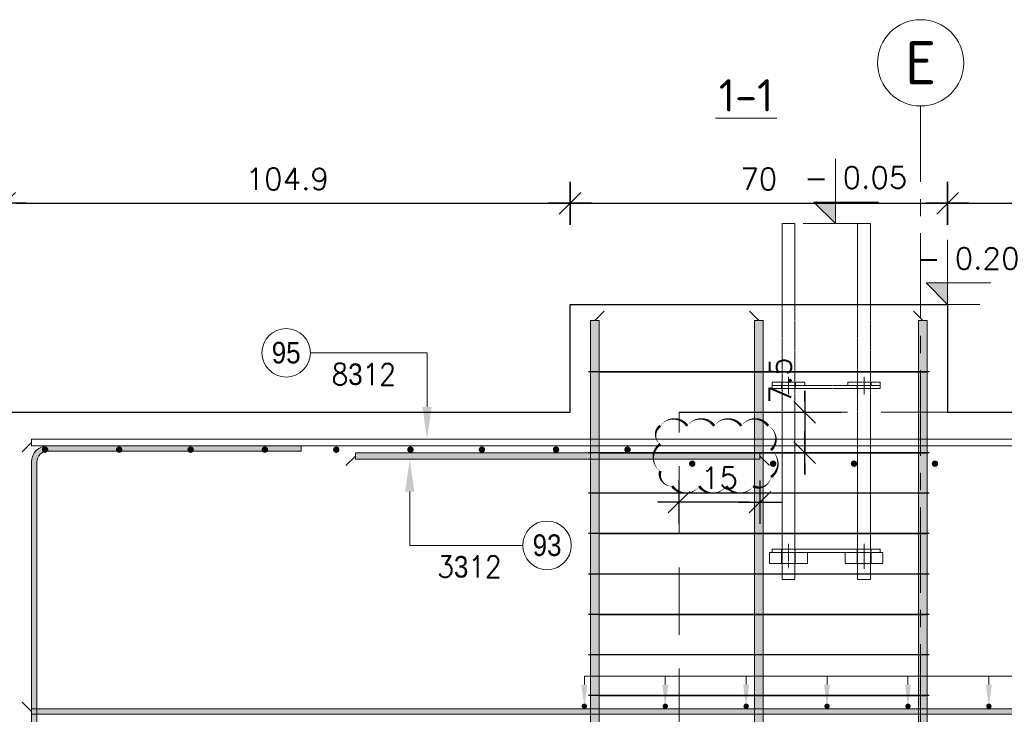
# Model space of a CAD drawing. Extents: x 366671 to 383406, y -114849 to -104075.
# Tile 5 of 13: x 368420 to 370245, y -108261 to -106973. Entities that reach past the tile are written whole.
import ezdxf
from ezdxf.enums import TextEntityAlignment as Align

# ---------------------------------------------------------------- set-up
doc = ezdxf.new("R2010")
doc.units = 0
doc.header["$LTSCALE"] = 5
doc.header["$MEASUREMENT"] = 0
for name, pattern in [('CENTER', [50.8, 31.75, -6.35, 6.35, -6.35]), ('HIDDEN', [0.375, 0.25, -0.125]), ('MITTE', [2, 1.25, -0.25, 0.25, -0.25])]:
    doc.linetypes.add(name, pattern=pattern)
for name, color, linetype, lineweight in [('AutoCAD_Structural_Detailing_deskowanie', 2, 'Continuous', 30), ('AutoCAD_Structural_Detailing_kształt pręta', 7, 'Continuous', 13), ('AutoCAD_Structural_Detailing_opis kształtu pręta', 7, 'Continuous', 13), ('AutoCAD_Structural_Detailing_opis rozkładu', 7, 'Continuous', 13), ('AutoCAD_Structural_Detailing_pręty punktowe', 7, 'Continuous', 40), ('AutoCAD_Structural_Detailing_rozkład pręta', 7, 'Continuous', 40), ('AutoCAD_Structural_Detailing_symbole graficzne', 7, 'Continuous', 13), ('PS_HIDDEN', 2, 'HIDDEN', 13), ('PS_Mid', 5, 'MITTE', 13), ('PS_SOLID', 7, 'Continuous', 20)]:
    doc.layers.add(name, color=color, linetype=linetype, lineweight=lineweight)
doc.styles.add('marta', font='simplex.shx', dxfattribs={"width": 0.8})
doc.styles.add('marta_B', font='isocpeur.ttf')
doc.styles.add('r-gil', font='GIL_____.TTF', dxfattribs={"width": 0.9})
doc.styles.add('r-simplex', font='simplex.shx', dxfattribs={"width": 0.9})
doc.styles.add('styl2M', font='simplex.shx')
doc.dimstyles.new('RBCT DIM 20_M', dxfattribs={"dimtxt": 40, "dimasz": 20, "dimexe": 20, "dimexo": 150, "dimgap": 25, "dimtad": 1, "dimdec": 1, "dimlfac": 0.1, "dimzin": 9, "dimdsep": 46, "dimtxsty": 'styl2M', "dimblk": 'dimznak', "dimcen": 40, "dimse1": 1, "dimse2": 1, "dimclrd": 8, "dimclre": 8, "dimclrt": 4, "dimadec": 0, "dimazin": 0, "dimtfac": 1, "dimtdec": 1, "dimtix": 1, "dimtmove": 2, "dimatfit": 3, "dimldrblk": 'dimznak', "dimfxl": 5, "dimfxlon": 1, "dimarcsym": 0})

# ---------------------------------------------------------------- blocks, each defined once
blk = doc.blocks.new('dimznak')
at = {"color": 0}
for points in [[(0, 2), (0, -2)], [(-2, 0), (2, 0)]]:
    blk.add_lwpolyline(points, dxfattribs=at)
at = {"color": 3}
blk.add_lwpolyline([(1, 1), (-1, -1)], dxfattribs=at)
blk = doc.blocks.new('*D41')
at = {"color": 8, "lineweight": -2, "transparency": 16777216}
for p, q in [((369875.3, -107680.9), (369875.3, -107660.9)), ((369875.3, -107700.9), (369875.3, -107775.9)), ((369875.3, -107795.9), (369875.3, -107815.9))]:
    blk.add_line(p, q, dxfattribs=at)
at = {"layer": 'Defpoints', "color": 0, "transparency": 16777216}
for p in [(369810.2, -107700.9), (369792.3, -107775.9), (369875.3, -107775.9)]:
    blk.add_point(p, dxfattribs=at)
at = {"color": 8, "lineweight": -2, "transparency": 16777216, "xscale": 20, "yscale": 20, "zscale": 20}
for p, rotation in [((369875.3, -107700.9), 270), ((369875.3, -107775.9), 90)]:
    blk.add_blockref('dimznak', p, dxfattribs=dict(at, rotation=rotation))
at = {"color": 4, "transparency": 16777216, "insert": (369830.3, -107641.8), "char_height": 40, "attachment_point": 5, "rotation": 90, "style": 'styl2M'}
blk.add_mtext('7.5', dxfattribs=at)
blk = doc.blocks.new('*D46')
at = {"color": 8, "lineweight": -2, "transparency": 16777216}
blk.add_line((369772.3, -107867.5), (369662.3, -107867.5), dxfattribs=at)
at = {"layer": 'Defpoints', "color": 0, "transparency": 16777216}
for p in [(369642.3, -107700.9, 1227), (369792.3, -107787.9), (369642.3, -107867.5)]:
    blk.add_point(p, dxfattribs=at)
at = {"color": 8, "lineweight": -2, "transparency": 16777216, "xscale": 20, "yscale": 20, "zscale": 20, "rotation": 180}
blk.add_blockref('dimznak', (369642.3, -107867.5), dxfattribs=at)
at = {"color": 8, "lineweight": -2, "transparency": 16777216, "xscale": 20, "yscale": 20, "zscale": 20}
blk.add_blockref('dimznak', (369792.3, -107867.5), dxfattribs=at)
at = {"color": 4, "transparency": 16777216, "insert": (369717.3, -107822.5), "char_height": 40, "attachment_point": 5, "style": 'styl2M'}
blk.add_mtext('15', dxfattribs=at)
blk = doc.blocks.new('*D51')
at = {"color": 8, "lineweight": -2, "transparency": 16777216}
blk.add_line((367661.8, -107520.9), (367661.8, -107680.9), dxfattribs=at)
at = {"layer": 'Defpoints', "color": 0, "transparency": 16777216}
for p in [(369991.8, -107500.9, 1227), (367661.8, -107700.9), (369991.8, -107700.9)]:
    blk.add_point(p, dxfattribs=at)
at = {"color": 8, "lineweight": -2, "transparency": 16777216, "xscale": 20, "yscale": 20, "zscale": 20}
for p, rotation in [((367661.8, -107500.9), 90), ((367661.8, -107700.9), 270)]:
    blk.add_blockref('dimznak', p, dxfattribs=dict(at, rotation=rotation))
at = {"color": 4, "transparency": 16777216, "insert": (367616.8, -107600.9), "char_height": 40, "attachment_point": 5, "rotation": 90, "style": 'styl2M'}
blk.add_mtext('20', dxfattribs=at)
blk = doc.blocks.new('*D52')
at = {"color": 8, "lineweight": -2, "transparency": 16777216}
blk.add_line((367661.8, -107720.9), (367661.8, -108280.9), dxfattribs=at)
at = {"layer": 'Defpoints', "color": 0, "transparency": 16777216}
for p in [(369991.8, -107700.9), (367661.8, -108300.9), (369442.3, -108300.9)]:
    blk.add_point(p, dxfattribs=at)
at = {"color": 8, "lineweight": -2, "transparency": 16777216, "xscale": 20, "yscale": 20, "zscale": 20}
for p, rotation in [((367661.8, -107700.9), 90), ((367661.8, -108300.9), 270)]:
    blk.add_blockref('dimznak', p, dxfattribs=dict(at, rotation=rotation))
at = {"color": 4, "transparency": 16777216, "insert": (367616.8, -108000.9), "char_height": 40, "attachment_point": 5, "rotation": 90, "style": 'styl2M'}
blk.add_mtext('60', dxfattribs=at)
blk = doc.blocks.new('*D59')
at = {"color": 8, "lineweight": -2, "transparency": 16777216}
blk.add_line((368411.8, -107313.2), (369420.3, -107313.2), dxfattribs=at)
at = {"layer": 'Defpoints', "color": 0, "transparency": 16777216}
for p in [(369440.3, -107313.2), (368391.8, -107700.9), (369440.3, -107700.9, 1227)]:
    blk.add_point(p, dxfattribs=at)
at = {"color": 8, "lineweight": -2, "transparency": 16777216, "xscale": 20, "yscale": 20, "zscale": 20, "rotation": 180}
blk.add_blockref('dimznak', (368391.8, -107313.2), dxfattribs=at)
at = {"color": 8, "lineweight": -2, "transparency": 16777216, "xscale": 20, "yscale": 20, "zscale": 20}
blk.add_blockref('dimznak', (369440.3, -107313.2), dxfattribs=at)
at = {"color": 4, "transparency": 16777216, "insert": (368916, -107268.2), "char_height": 40, "attachment_point": 5, "style": 'styl2M'}
blk.add_mtext('104.9', dxfattribs=at)
blk = doc.blocks.new('*D60')
at = {"color": 8, "lineweight": -2, "transparency": 16777216}
blk.add_line((369460.3, -107313.2), (370120.3, -107313.2), dxfattribs=at)
at = {"layer": 'Defpoints', "color": 0, "transparency": 16777216}
for p in [(370140.3, -107313.2), (370140.3, -107500.9, 1227), (369440.3, -107700.9, 1227)]:
    blk.add_point(p, dxfattribs=at)
at = {"color": 8, "lineweight": -2, "transparency": 16777216, "xscale": 20, "yscale": 20, "zscale": 20, "rotation": 180}
blk.add_blockref('dimznak', (369440.3, -107313.2), dxfattribs=at)
at = {"color": 8, "lineweight": -2, "transparency": 16777216, "xscale": 20, "yscale": 20, "zscale": 20}
blk.add_blockref('dimznak', (370140.3, -107313.2), dxfattribs=at)
at = {"color": 4, "transparency": 16777216, "insert": (369790.3, -107268.2), "char_height": 40, "attachment_point": 5, "style": 'styl2M'}
blk.add_mtext('70', dxfattribs=at)
blk = doc.blocks.new('*D61')
at = {"color": 8, "lineweight": -2, "transparency": 16777216}
blk.add_line((370160.3, -107313.2), (371171.8, -107313.2), dxfattribs=at)
at = {"layer": 'Defpoints', "color": 0, "transparency": 16777216}
for p in [(371191.8, -107313.2), (370140.3, -107500.9, 1227), (371191.8, -107700.9)]:
    blk.add_point(p, dxfattribs=at)
at = {"color": 8, "lineweight": -2, "transparency": 16777216, "xscale": 20, "yscale": 20, "zscale": 20, "rotation": 180}
blk.add_blockref('dimznak', (370140.3, -107313.2), dxfattribs=at)
at = {"color": 8, "lineweight": -2, "transparency": 16777216, "xscale": 20, "yscale": 20, "zscale": 20}
blk.add_blockref('dimznak', (371191.8, -107313.2), dxfattribs=at)
at = {"color": 4, "transparency": 16777216, "insert": (370666, -107268.2), "char_height": 40, "attachment_point": 5, "style": 'styl2M'}
blk.add_mtext('105.2', dxfattribs=at)
blk = doc.blocks.new('tggt')
at = {"layer": 'PS_HIDDEN', "color": 9, "linetype": 'HIDDEN', "extrusion": (0, 1, 0)}
for p, q in [((312898.4, -125874.7, 2740.5), (312898.4, -126018.7, 2740.5)), ((312922.4, -126018.7, 2740.5), (312922.4, -125874.7, 2740.5)), ((313038.4, -125874.7, 2740.5), (313038.4, -126018.7, 2740.5)), ((313062.4, -126018.7, 2740.5), (313062.4, -125874.7, 2740.5)), ((312908.2, -126018.7, 2740.5), (312880.4, -126018.7, 2740.5)), ((312880.4, -126018.7, 2740.5), (312880.4, -126024.7, 2740.5)), ((312897.4, -126018.7, 2740.5), (312897.4, -126024.7, 2740.5)), ((312898.4, -126018.7, 2740.5), (312898.4, -126024.7, 2740.5)), ((312940.4, -126018.7, 2740.5), (312908.2, -126018.7, 2740.5)), ((312922.4, -126024.7, 2740.5), (312922.4, -126018.7, 2740.5)), ((312922.6, -126024.7, 2740.5), (312922.6, -126018.7, 2740.5)), ((312940.4, -126024.7, 2740.5), (312940.4, -126018.7, 2740.5)), ((313048.2, -126018.7, 2740.5), (313020.4, -126018.7, 2740.5)), ((313020.4, -126018.7, 2740.5), (313020.4, -126024.7, 2740.5)), ((313037.4, -126018.7, 2740.5), (313037.4, -126024.7, 2740.5)), ((313038.4, -126018.7, 2740.5), (313038.4, -126024.7, 2740.5)), ((313080.4, -126018.7, 2740.5), (313048.2, -126018.7, 2740.5)), ((313062.4, -126024.7, 2740.5), (313062.4, -126018.7, 2740.5)), ((313062.6, -126024.7, 2740.5), (313062.6, -126018.7, 2740.5)), ((313080.4, -126024.7, 2740.5), (313080.4, -126018.7, 2740.5)), ((312880.4, -126024.7, 2740.5), (312880.4, -126030.7, 2740.5)), ((312880.4, -126024.7, 2740.5), (312940.4, -126024.7, 2740.5)), ((312880.4, -126030.7, 2740.5), (313080.4, -126030.7, 2740.5)), ((312898.2, -126024.7, 2740.5), (312898.2, -126030.7, 2740.5)), ((312898.4, -126024.7, 2740.5), (312898.4, -126030.7, 2740.5)), ((312898.4, -126030.7, 2740.5), (312898.4, -126074.7, 2740.5)), ((312922.4, -126030.7, 2740.5), (312922.4, -126024.7, 2740.5)), ((312922.4, -126074.7, 2740.5), (312922.4, -126030.7, 2740.5)), ((312923.4, -126030.7, 2740.5), (312923.4, -126024.7, 2740.5)), ((313020.4, -126024.7, 2740.5), (312940.4, -126024.7, 2740.5)), ((313020.4, -126024.7, 2740.5), (313080.4, -126024.7, 2740.5)), ((313038.2, -126024.7, 2740.5), (313038.2, -126030.7, 2740.5)), ((313038.4, -126024.7, 2740.5), (313038.4, -126030.7, 2740.5)), ((313038.4, -126030.7, 2740.5), (313038.4, -126074.7, 2740.5)), ((313062.4, -126030.7, 2740.5), (313062.4, -126024.7, 2740.5)), ((313062.4, -126074.7, 2740.5), (313062.4, -126030.7, 2740.5)), ((313063.4, -126030.7, 2740.5), (313063.4, -126024.7, 2740.5)), ((313080.4, -126030.7, 2740.5), (313080.4, -126024.7, 2740.5)), ((313038.4, -126074.7, 2740.5), (313038.4, -126328.7, 2740.5)), ((312897.4, -126328.7, 2740.5), (312897.4, -126334.7, 2740.5)), ((312898.2, -126328.7, 2740.5), (312898.2, -126334.7, 2740.5)), ((312898.4, -126328.7, 2740.5), (312898.4, -126334.7, 2740.5)), ((312922.4, -126334.7, 2740.5), (312922.4, -126328.7, 2740.5)), ((312922.6, -126334.7, 2740.5), (312922.6, -126328.7, 2740.5)), ((312923.4, -126334.7, 2740.5), (312923.4, -126328.7, 2740.5)), ((313043.9, -126328.7, 2740.5), (313038.2, -126328.7, 2740.5)), ((313038.2, -126328.7, 2740.5), (313038.2, -126334.7, 2740.5)), ((313038.4, -126328.7, 2740.5), (313038.4, -126334.7, 2740.5)), ((313052.7, -126328.7, 2740.5), (313043.9, -126328.7, 2740.5)), ((313062.4, -126334.7, 2740.5), (313062.4, -126328.7, 2740.5)), ((313063.4, -126334.7, 2740.5), (313063.4, -126328.7, 2740.5)), ((312897.4, -126334.7, 2740.5), (312897.4, -126354.7, 2740.5)), ((312898.2, -126334.7, 2740.5), (312898.2, -126354.7, 2740.5)), ((312898.4, -126334.7, 2740.5), (312898.4, -126354.7, 2740.5)), ((312922.4, -126354.7, 2740.5), (312922.4, -126334.7, 2740.5)), ((312922.6, -126354.7, 2740.5), (312922.6, -126334.7, 2740.5)), ((312923.4, -126354.7, 2740.5), (312923.4, -126334.7, 2740.5)), ((313038.2, -126334.7, 2740.5), (313038.2, -126354.7, 2740.5)), ((313038.4, -126334.7, 2740.5), (313038.4, -126354.7, 2740.5)), ((313038.4, -126334.7, 2740.5), (313038.4, -126354.7, 2740.5)), ((313062.4, -126354.7, 2740.5), (313062.4, -126334.7, 2740.5)), ((313063.4, -126354.7, 2740.5), (313063.4, -126334.7, 2740.5))]:
    blk.add_line(p, q, dxfattribs=at)
at = {"layer": 'PS_Mid', "color": 9, "linetype": 'MITTE', "extrusion": (0, 1, 0)}
for p, q in [((312910.4, -126034.7, 2740.5), (312910.4, -126008.7, 2740.5)), ((312910.4, -126034.7, 2740.5), (312910.4, -126008.7, 2740.5)), ((312910.4, -126014.7, 2740.5), (312910.4, -126040.7, 2740.5)), ((312910.4, -126014.7, 2740.5), (312910.4, -126040.7, 2740.5)), ((313050.4, -126034.7, 2740.5), (313050.4, -126008.7, 2740.5)), ((313050.4, -126034.7, 2740.5), (313050.4, -126008.7, 2740.5)), ((313050.4, -126014.7, 2740.5), (313050.4, -126040.7, 2740.5)), ((313050.4, -126014.7, 2740.5), (313050.4, -126040.7, 2740.5)), ((312910.4, -126318.7, 2740.5), (312910.4, -126344.7, 2740.5)), ((312910.4, -126344.7, 2740.5), (312910.4, -126318.7, 2740.5)), ((312910.4, -126364.7, 2740.5), (312910.4, -126324.7, 2740.5)), ((312910.4, -126324.7, 2740.5), (312910.4, -126364.7, 2740.5)), ((313050.4, -126318.7, 2740.5), (313050.4, -126344.7, 2740.5)), ((313050.4, -126318.7, 2740.5), (313050.4, -126344.7, 2740.5)), ((313050.4, -126324.7, 2740.5), (313050.4, -126364.7, 2740.5)), ((313050.4, -126324.7, 2740.5), (313050.4, -126364.7, 2740.5))]:
    blk.add_line(p, q, dxfattribs=at)
at = {"layer": 'PS_SOLID', "color": 9, "linetype": 'Continuous', "extrusion": (0, 1, 0)}
for p, q in [((312898.6, -125724.7, 2740.5), (312898.4, -125724.7, 2740.5)), ((312898.4, -125724.7, 2740.5), (312898.4, -125874.7, 2740.5)), ((312899.2, -125724.7, 2740.5), (312898.6, -125724.7, 2740.5)), ((312900.2, -125724.7, 2740.5), (312899.2, -125724.7, 2740.5)), ((312901.7, -125724.7, 2740.5), (312900.2, -125724.7, 2740.5)), ((312903.6, -125724.7, 2740.5), (312901.7, -125724.7, 2740.5)), ((312905.7, -125724.7, 2740.5), (312903.6, -125724.7, 2740.5)), ((312908, -125724.7, 2740.5), (312905.7, -125724.7, 2740.5)), ((312910.4, -125724.7, 2740.5), (312908, -125724.7, 2740.5)), ((312912.8, -125724.7, 2740.5), (312910.4, -125724.7, 2740.5)), ((312915.1, -125724.7, 2740.5), (312912.8, -125724.7, 2740.5)), ((312917.3, -125724.7, 2740.5), (312915.1, -125724.7, 2740.5)), ((312919.1, -125724.7, 2740.5), (312917.3, -125724.7, 2740.5)), ((312920.6, -125724.7, 2740.5), (312919.1, -125724.7, 2740.5)), ((312921.7, -125724.7, 2740.5), (312920.6, -125724.7, 2740.5)), ((312922.3, -125724.7, 2740.5), (312921.7, -125724.7, 2740.5)), ((312922.4, -125724.7, 2740.5), (312922.3, -125724.7, 2740.5)), ((312922.4, -125874.7, 2740.5), (312922.4, -125724.7, 2740.5)), ((313038.6, -125724.7, 2740.5), (313038.4, -125724.7, 2740.5)), ((313038.4, -125724.7, 2740.5), (313038.4, -125874.7, 2740.5)), ((313039.2, -125724.7, 2740.5), (313038.6, -125724.7, 2740.5)), ((313040.2, -125724.7, 2740.5), (313039.2, -125724.7, 2740.5)), ((313041.7, -125724.7, 2740.5), (313040.2, -125724.7, 2740.5)), ((313043.6, -125724.7, 2740.5), (313041.7, -125724.7, 2740.5)), ((313045.7, -125724.7, 2740.5), (313043.6, -125724.7, 2740.5)), ((313048, -125724.7, 2740.5), (313045.7, -125724.7, 2740.5)), ((313050.4, -125724.7, 2740.5), (313048, -125724.7, 2740.5)), ((313052.8, -125724.7, 2740.5), (313050.4, -125724.7, 2740.5)), ((313055.1, -125724.7, 2740.5), (313052.8, -125724.7, 2740.5)), ((313057.3, -125724.7, 2740.5), (313055.1, -125724.7, 2740.5)), ((313059.1, -125724.7, 2740.5), (313057.3, -125724.7, 2740.5)), ((313060.6, -125724.7, 2740.5), (313059.1, -125724.7, 2740.5)), ((313061.7, -125724.7, 2740.5), (313060.6, -125724.7, 2740.5)), ((313062.3, -125724.7, 2740.5), (313061.7, -125724.7, 2740.5)), ((313062.4, -125724.7, 2740.5), (313062.3, -125724.7, 2740.5)), ((313062.4, -125874.7, 2740.5), (313062.4, -125724.7, 2740.5)), ((312898.4, -126074.7, 2740.5), (312898.4, -126328.7, 2740.5)), ((312922.4, -126328.7, 2740.5), (312922.4, -126074.7, 2740.5)), ((313038.4, -126074.7, 2740.5), (313038.4, -126328.7, 2740.5)), ((313062.4, -126328.7, 2740.5), (313062.4, -126074.7, 2740.5)), ((312908.2, -126328.7, 2740.5), (312880.4, -126328.7, 2740.5)), ((312880.4, -126328.7, 2740.5), (312880.4, -126334.7, 2740.5)), ((313052.7, -126328.7, 2740.5), (312908.2, -126328.7, 2740.5)), ((313080.4, -126328.7, 2740.5), (313052.7, -126328.7, 2740.5)), ((313080.4, -126334.7, 2740.5), (313080.4, -126328.7, 2740.5)), ((312908.2, -126334.7, 2740.5), (312875.4, -126334.7, 2740.5)), ((312875.4, -126334.7, 2740.5), (312875.4, -126354.7, 2740.5)), ((312945.4, -126334.7, 2740.5), (312908.2, -126334.7, 2740.5)), ((312945.4, -126354.7, 2740.5), (312945.4, -126334.7, 2740.5)), ((312945.4, -126334.7, 2740.5), (313015.4, -126334.7, 2740.5)), ((313015.4, -126334.7, 2740.5), (313015.4, -126354.7, 2740.5)), ((313052.7, -126334.7, 2740.5), (313015.4, -126334.7, 2740.5)), ((313085.4, -126334.7, 2740.5), (313052.7, -126334.7, 2740.5)), ((313085.4, -126354.7, 2740.5), (313085.4, -126334.7, 2740.5)), ((312875.4, -126354.7, 2740.5), (312945.4, -126354.7, 2740.5)), ((312898.4, -126354.7, 2740.5), (312898.4, -126384.7, 2740.5)), ((312922.4, -126384.7, 2740.5), (312922.4, -126354.7, 2740.5)), ((313015.4, -126354.7, 2740.5), (313085.4, -126354.7, 2740.5)), ((313038.4, -126354.7, 2740.5), (313038.4, -126384.7, 2740.5)), ((313062.4, -126384.7, 2740.5), (313062.4, -126354.7, 2740.5)), ((312898.4, -126384.7, 2740.5), (312898.6, -126384.7, 2740.5)), ((312898.6, -126384.7, 2740.5), (312899.2, -126384.7, 2740.5)), ((312899.2, -126384.7, 2740.5), (312900.2, -126384.7, 2740.5)), ((312900.2, -126384.7, 2740.5), (312901.7, -126384.7, 2740.5)), ((312901.7, -126384.7, 2740.5), (312903.6, -126384.7, 2740.5)), ((312903.6, -126384.7, 2740.5), (312905.7, -126384.7, 2740.5)), ((312905.7, -126384.7, 2740.5), (312908, -126384.7, 2740.5)), ((312908, -126384.7, 2740.5), (312910.4, -126384.7, 2740.5)), ((312910.4, -126384.7, 2740.5), (312912.8, -126384.7, 2740.5)), ((312912.8, -126384.7, 2740.5), (312915.1, -126384.7, 2740.5)), ((312915.1, -126384.7, 2740.5), (312917.3, -126384.7, 2740.5)), ((312917.3, -126384.7, 2740.5), (312919.1, -126384.7, 2740.5)), ((312919.1, -126384.7, 2740.5), (312920.6, -126384.7, 2740.5)), ((312920.6, -126384.7, 2740.5), (312921.7, -126384.7, 2740.5)), ((312921.7, -126384.7, 2740.5), (312922.3, -126384.7, 2740.5)), ((312922.3, -126384.7, 2740.5), (312922.4, -126384.7, 2740.5)), ((313038.4, -126384.7, 2740.5), (313038.6, -126384.7, 2740.5)), ((313038.6, -126384.7, 2740.5), (313039.2, -126384.7, 2740.5)), ((313039.2, -126384.7, 2740.5), (313040.2, -126384.7, 2740.5)), ((313040.2, -126384.7, 2740.5), (313041.7, -126384.7, 2740.5)), ((313041.7, -126384.7, 2740.5), (313043.6, -126384.7, 2740.5)), ((313043.6, -126384.7, 2740.5), (313045.7, -126384.7, 2740.5)), ((313045.7, -126384.7, 2740.5), (313048, -126384.7, 2740.5)), ((313048, -126384.7, 2740.5), (313050.4, -126384.7, 2740.5)), ((313050.4, -126384.7, 2740.5), (313052.8, -126384.7, 2740.5)), ((313052.8, -126384.7, 2740.5), (313055.1, -126384.7, 2740.5)), ((313055.1, -126384.7, 2740.5), (313057.3, -126384.7, 2740.5)), ((313057.3, -126384.7, 2740.5), (313059.1, -126384.7, 2740.5)), ((313059.1, -126384.7, 2740.5), (313060.6, -126384.7, 2740.5)), ((313060.6, -126384.7, 2740.5), (313061.7, -126384.7, 2740.5)), ((313061.7, -126384.7, 2740.5), (313062.3, -126384.7, 2740.5)), ((313062.3, -126384.7, 2740.5), (313062.4, -126384.7, 2740.5))]:
    blk.add_line(p, q, dxfattribs=at)

msp = doc.modelspace()

# ---------------------------------------------------------------- hatches: boundary and pattern name
at = {"layer": 'AutoCAD_Structural_Detailing_kształt pręta'}
for points in [[(369494.28, -108838.88), (369478.28, -108838.88), (369478.28, -107530.88), (369494.28, -107530.88)], [(369798.28, -108838.88), (369782.28, -108838.88), (369782.28, -107530.88), (369798.28, -107530.88)], [(370102.28, -108838.88), (370086.28, -108838.88), (370086.28, -107530.88), (370102.28, -107530.88)], [(368471.78, -107772.88), (368471.78, -107762.88), (368941.78, -107762.88), (368941.78, -107772.88)], [(369042.28, -107787.88), (369042.28, -107775.88), (369792.28, -107775.88), (369792.28, -107787.88)], [(368451.78, -108808.88), (368441.78, -108808.88), (368441.78, -107792.88), (368451.78, -107792.88)], [(368441.78, -108260.88), (368441.78, -108250.88), (371141.78, -108250.88), (371141.78, -108260.88)]]:
    msp.add_hatch(color=161, dxfattribs=at).paths.add_polyline_path(points, flags=0)
h = msp.add_hatch(color=161, dxfattribs=at)
edge = h.paths.add_edge_path(flags=0)
edge.add_line((368471.78, -107762.88), (368471.78, -107772.88))
edge.add_arc((368471.78, -107792.88), 20, 90, 180)
edge.add_line((368451.78, -107792.88), (368441.78, -107792.88))
edge.add_arc((368471.78, -107792.88), 30, 450, 540, ccw=False)
at = {"layer": 'AutoCAD_Structural_Detailing_opis kształtu pręta'}
for points in [[(369175.01, -107750.88), (369183.57, -107690.88), (369166.46, -107690.88)], [(369143, -107787.88), (369134.44, -107847.88), (369151.55, -107847.88)]]:
    msp.add_hatch(color=8, dxfattribs=at).paths.add_polyline_path(points, flags=0)
at = {"layer": 'AutoCAD_Structural_Detailing_opis rozkładu'}
for points in [[(369466.78, -108245.88), (369472.48, -108205.88), (369461.08, -108205.88)], [(369616.78, -108245.88), (369622.48, -108205.88), (369611.08, -108205.88)], [(369766.78, -108245.88), (369772.48, -108205.88), (369761.08, -108205.88)], [(369916.78, -108245.88), (369922.48, -108205.88), (369911.08, -108205.88)], [(370066.78, -108245.88), (370072.48, -108205.88), (370061.08, -108205.88)], [(370216.78, -108245.88), (370222.48, -108205.88), (370211.08, -108205.88)]]:
    msp.add_hatch(color=8, dxfattribs=at).paths.add_polyline_path(points, flags=0)
at = {"layer": 'AutoCAD_Structural_Detailing_pręty punktowe'}
h = msp.add_hatch(color=1, dxfattribs=at)
edge = h.paths.add_edge_path(flags=0)
edge.add_arc((368466.78, -107770.1), 6, 0, 360)
h = msp.add_hatch(color=1, dxfattribs=at)
edge = h.paths.add_edge_path(flags=0)
edge.add_arc((368604.33, -107770.1), 6, 0, 360)
h = msp.add_hatch(color=1, dxfattribs=at)
edge = h.paths.add_edge_path(flags=0)
edge.add_arc((368736.78, -107770.1), 6, 0, 360)
h = msp.add_hatch(color=1, dxfattribs=at)
edge = h.paths.add_edge_path(flags=0)
edge.add_arc((368874.33, -107770.1), 6, 0, 360)
h = msp.add_hatch(color=1, dxfattribs=at)
edge = h.paths.add_edge_path(flags=0)
edge.add_arc((369006.78, -107770.1), 6, 0, 360)
h = msp.add_hatch(color=1, dxfattribs=at)
edge = h.paths.add_edge_path(flags=0)
edge.add_arc((369144.33, -107770.1), 6, 0, 360)
h = msp.add_hatch(color=1, dxfattribs=at)
edge = h.paths.add_edge_path(flags=0)
edge.add_arc((369276.78, -107770.1), 6, 0, 360)
h = msp.add_hatch(color=1, dxfattribs=at)
edge = h.paths.add_edge_path(flags=0)
edge.add_arc((369414.33, -107770.1), 6, 0, 360)
h = msp.add_hatch(color=1, dxfattribs=at)
edge = h.paths.add_edge_path(flags=0)
edge.add_arc((369546.78, -107770.1), 6, 0, 360)
h = msp.add_hatch(color=1, dxfattribs=at)
edge = h.paths.add_edge_path(flags=0)
edge.add_arc((369666.78, -107796.14), 6, 0, 360)
h = msp.add_hatch(color=1, dxfattribs=at)
edge = h.paths.add_edge_path(flags=0)
edge.add_arc((369816.78, -107796.14), 6, 0, 360)
h = msp.add_hatch(color=1, dxfattribs=at)
edge = h.paths.add_edge_path(flags=0)
edge.add_arc((369966.78, -107796.14), 6, 0, 360)
h = msp.add_hatch(color=1, dxfattribs=at)
edge = h.paths.add_edge_path(flags=0)
edge.add_arc((370116.78, -107796.14), 6, 0, 360)
h = msp.add_hatch(color=1, dxfattribs=at)
edge = h.paths.add_edge_path(flags=0)
edge.add_arc((369466.78, -108245.88), 5, 0, 360)
h = msp.add_hatch(color=1, dxfattribs=at)
edge = h.paths.add_edge_path(flags=0)
edge.add_arc((369616.78, -108245.88), 5, 0, 360)
h = msp.add_hatch(color=1, dxfattribs=at)
edge = h.paths.add_edge_path(flags=0)
edge.add_arc((369766.78, -108245.88), 5, 0, 360)
h = msp.add_hatch(color=1, dxfattribs=at)
edge = h.paths.add_edge_path(flags=0)
edge.add_arc((369916.78, -108245.88), 5, 0, 360)
h = msp.add_hatch(color=1, dxfattribs=at)
edge = h.paths.add_edge_path(flags=0)
edge.add_arc((370066.78, -108245.88), 5, 0, 360)
h = msp.add_hatch(color=1, dxfattribs=at)
edge = h.paths.add_edge_path(flags=0)
edge.add_arc((370216.78, -108245.88), 5, 0, 360)
at = {"layer": 'AutoCAD_Structural_Detailing_symbole graficzne'}
for points in [[(369892.27, -107310.88), (369932.27, -107350.88), (369932.27, -107310.88)], [(370100.28, -107460.88), (370140.28, -107500.88), (370140.28, -107460.88)]]:
    msp.add_hatch(color=1, dxfattribs=at).paths.add_polyline_path(points, flags=0)

# ---------------------------------------------------------------- linework, layer by layer
msp.add_line((369642.28, -107700.88, 1227.04), (369942.28, -107700.88, 1227.04))
at = {"color": 6}
msp.add_lwpolyline([(369607.6, -107726.01, 0, 5, -0.5205671), (369657.6, -107726.01, 0, 5, -0.5205671), (369707.6, -107726.01, 0, 5, -0.5205671), (369757.6, -107726.01, 0, 5, -0.5205671), (369807.6, -107726.01, 0, 5, -0.5205671), (369812.75, -107770.85, 0, 5, -0.5205671), (369812.75, -107820.85, 0, 5, -0.5205671), (369779.66, -107837.75, 0, 5, -0.5205671), (369729.66, -107837.75, 0, 5, -0.5205671), (369679.66, -107837.75, 0, 5, -0.5205671), (369629.66, -107837.75, 0, 5, -0.5205671), (369607.6, -107809.81, 0, 5, -0.5205671), (369607.6, -107759.81, 0, 5, -0.5205671)], format="xyseb", close=True, dxfattribs=at)
at = {"layer": 'AutoCAD_Structural_Detailing_deskowanie'}
for p, q in [((369440.28, -107500.88, 1227.04), (370140.28, -107500.88, 1227.04)), ((369440.28, -107700.88, 1227.04), (369440.28, -107500.88, 1227.04)), ((370140.28, -107500.88, 1227.04), (370140.28, -107700.88, 1227.04)), ((368391.78, -107700.88), (369440.28, -107700.88, 1227.04)), ((370140.28, -107700.88, 1227.04), (371191.78, -107700.88))]:
    msp.add_line(p, q, dxfattribs=at)
at = {"layer": 'AutoCAD_Structural_Detailing_kształt pręta', "color": 1, "lineweight": 0}
for p, q in [((369486.28, -107530.88), (369503.78, -107513.38)), ((369790.28, -107530.88, 1227.04), (369772.78, -107513.38, 1227.04)), ((370094.28, -107530.88), (370076.78, -107513.38)), ((368441.78, -107756.88), (368424.28, -107774.38)), ((369042.28, -107781.88), (369024.78, -107799.38)), ((369792.28, -107781.88), (369809.78, -107799.38)), ((368441.78, -108255.88), (368424.28, -108238.38))]:
    msp.add_line(p, q, dxfattribs=at)
at = {"layer": 'AutoCAD_Structural_Detailing_kształt pręta', "color": 161}
for p, q in [((369478.28, -108838.88), (369478.28, -107530.88)), ((369478.28, -107530.88), (369494.28, -107530.88)), ((369494.28, -108838.88), (369494.28, -107530.88)), ((369782.28, -108838.88), (369782.28, -107530.88)), ((369782.28, -107530.88), (369798.28, -107530.88)), ((369798.28, -108838.88), (369798.28, -107530.88)), ((370086.28, -108838.88), (370086.28, -107530.88)), ((370086.28, -107530.88), (370102.28, -107530.88)), ((370102.28, -108838.88), (370102.28, -107530.88)), ((368441.78, -107750.88), (371141.78, -107750.88)), ((368441.78, -107750.88), (368441.78, -107762.88)), ((368441.78, -107762.88), (371141.78, -107762.88)), ((368471.78, -107762.88), (368941.78, -107762.88)), ((368941.78, -107762.88), (368941.78, -107772.88)), ((368471.78, -107772.88), (368941.78, -107772.88)), ((369042.28, -107775.88), (369792.28, -107775.88)), ((369042.28, -107775.88), (369042.28, -107787.88)), ((369792.28, -107775.88), (369792.28, -107787.88)), ((368441.78, -108808.88), (368441.78, -107792.88)), ((368451.78, -108808.88), (368451.78, -107792.88)), ((369042.28, -107787.88), (369792.28, -107787.88)), ((368441.78, -108250.88), (371141.78, -108250.88)), ((368441.78, -108250.88), (368441.78, -108260.88)), ((368441.78, -108260.88), (371141.78, -108260.88))]:
    msp.add_line(p, q, dxfattribs=at)
for radius in [30, 20]:
    msp.add_arc((368471.78, -107792.88), radius, 90, 180, dxfattribs=at)
at = {"layer": 'AutoCAD_Structural_Detailing_opis kształtu pręta', "color": 8}
for p, q in [((369175.01, -107590.54), (368958.88, -107590.54)), ((369175.01, -107590.54), (369175.01, -107690.88)), ((369143, -107947.54), (369143, -107847.88)), ((369143, -107947.54), (369352.59, -107947.54))]:
    msp.add_line(p, q, dxfattribs=at)
at = {"layer": 'AutoCAD_Structural_Detailing_opis kształtu pręta', "color": 8, "lineweight": 18}
for centre in [(368913.88, -107590.54), (369397.59, -107947.54)]:
    msp.add_circle(centre, 45, dxfattribs=at)
at = {"layer": 'AutoCAD_Structural_Detailing_opis rozkładu', "color": 8}
for p, q in [((369466.78, -108190.13), (369466.78, -108205.88)), ((369466.78, -108190.13), (371116.78, -108190.13)), ((369616.78, -108190.13), (369616.78, -108205.88)), ((369766.78, -108190.13), (369766.78, -108205.88)), ((369916.78, -108190.13), (369916.78, -108205.88)), ((370066.78, -108190.13), (370066.78, -108205.88)), ((370216.78, -108190.13), (370216.78, -108205.88))]:
    msp.add_line(p, q, dxfattribs=at)
at = {"layer": 'AutoCAD_Structural_Detailing_rozkład pręta', "color": 31, "linetype": 'ByBlock', "lineweight": 25}
for p, q in [((369494.28, -107625.88), (369474.28, -107625.88)), ((369494.28, -107625.88), (369474.28, -107625.88)), ((370086.28, -107625.88), (369494.28, -107625.88)), ((369494.28, -107625.88), (370086.28, -107625.88)), ((370072.14, -107625.88), (370036.78, -107625.88)), ((370065.07, -107625.88), (370100.42, -107625.88)), ((370106.28, -107625.88), (370072.14, -107625.88)), ((370106.28, -107625.88), (370086.28, -107625.88)), ((370106.28, -107625.88), (370086.28, -107625.88)), ((369494.28, -107775.88), (369474.28, -107775.88)), ((369494.28, -107775.88), (369474.28, -107775.88)), ((370086.28, -107775.88), (369494.28, -107775.88)), ((369494.28, -107775.88), (370086.28, -107775.88)), ((370072.14, -107775.88), (370036.78, -107775.88)), ((370065.07, -107775.88), (370100.42, -107775.88)), ((370106.28, -107775.88), (370072.14, -107775.88)), ((370106.28, -107775.88), (370086.28, -107775.88)), ((370106.28, -107775.88), (370086.28, -107775.88)), ((369494.28, -107850.88), (369474.28, -107850.88)), ((369474.28, -107850.88), (369474.28, -107850.88)), ((370086.28, -107850.88), (369494.28, -107850.88)), ((370106.28, -107850.88), (370086.28, -107850.88)), ((369494.28, -107925.88), (369474.28, -107925.88)), ((369494.28, -107925.88), (369474.28, -107925.88)), ((370086.28, -107925.88), (369494.28, -107925.88)), ((369494.28, -107925.88), (370086.28, -107925.88)), ((370072.14, -107925.88), (370036.78, -107925.88)), ((370065.07, -107925.88), (370100.42, -107925.88)), ((370106.28, -107925.88), (370072.14, -107925.88)), ((370106.28, -107925.88), (370086.28, -107925.88)), ((370106.28, -107925.88), (370086.28, -107925.88)), ((369494.28, -108000.88), (369474.28, -108000.88)), ((369474.28, -108000.88), (369474.28, -108000.88)), ((370086.28, -108000.88), (369494.28, -108000.88)), ((370106.28, -108000.88), (370086.28, -108000.88)), ((369494.28, -108075.88), (369474.28, -108075.88)), ((369494.28, -108075.88), (369474.28, -108075.88)), ((370086.28, -108075.88), (369494.28, -108075.88)), ((369494.28, -108075.88), (370086.28, -108075.88)), ((370072.14, -108075.88), (370036.78, -108075.88)), ((370065.07, -108075.88), (370100.42, -108075.88)), ((370106.28, -108075.88), (370072.14, -108075.88)), ((370106.28, -108075.88), (370086.28, -108075.88)), ((370106.28, -108075.88), (370086.28, -108075.88)), ((369494.28, -108150.88), (369474.28, -108150.88)), ((369474.28, -108150.88), (369474.28, -108150.88)), ((370086.28, -108150.88), (369494.28, -108150.88)), ((370106.28, -108150.88), (370086.28, -108150.88)), ((369494.28, -108225.88), (369474.28, -108225.88)), ((369494.28, -108225.88), (369474.28, -108225.88)), ((370086.28, -108225.88), (369494.28, -108225.88)), ((369494.28, -108225.88), (370086.28, -108225.88)), ((370072.14, -108225.88), (370036.78, -108225.88)), ((370065.07, -108225.88), (370100.42, -108225.88)), ((370106.28, -108225.88), (370072.14, -108225.88)), ((370106.28, -108225.88), (370086.28, -108225.88)), ((370106.28, -108225.88), (370086.28, -108225.88))]:
    msp.add_line(p, q, dxfattribs=at)
at = {"layer": 'AutoCAD_Structural_Detailing_symbole graficzne', "color": 5, "linetype": 'CENTER'}
msp.add_line((370090.28, -112861.57, 1227.04), (370090.28, -107132.78, 1227.04), dxfattribs=at)
at = {"layer": 'AutoCAD_Structural_Detailing_symbole graficzne', "color": 0, "lineweight": 0}
msp.add_line((369709.63, -107155.1), (369823.63, -107155.1), dxfattribs=at)
at = {"layer": 'AutoCAD_Structural_Detailing_symbole graficzne', "color": 1}
for p, q in [((369932.27, -107350.88, 1227.04), (369932.27, -107230.88, 1227.04)), ((370012.27, -107310.88, 1227.04), (369892.27, -107310.88, 1227.04)), ((369892.27, -107310.88, 1227.04), (369932.27, -107350.88, 1227.04)), ((369992.27, -107350.88, 1227.04), (369872.27, -107350.88, 1227.04)), ((370140.28, -107500.88, 1227.04), (370140.28, -107380.88, 1227.04)), ((370220.28, -107460.88, 1227.04), (370100.28, -107460.88, 1227.04)), ((370100.28, -107460.88, 1227.04), (370140.28, -107500.88, 1227.04)), ((370200.28, -107500.88, 1227.04), (370080.28, -107500.88, 1227.04))]:
    msp.add_line(p, q, dxfattribs=at)
at = {"layer": 'AutoCAD_Structural_Detailing_symbole graficzne', "color": 1, "linetype": 'Continuous', "lineweight": 18}
msp.add_circle((370090.28, -107052.78, 1227.04), 80, dxfattribs=at)
at = {"layer": 'PS_HIDDEN', "color": 9, "ltscale": 100, "elevation": 1227.04}
msp.add_lwpolyline([(369642.28, -107700.88), (370742.28, -107700.88), (370742.28, -108300.88), (369642.28, -108300.88)], close=True, dxfattribs=at)

# ---------------------------------------------------------------- block references
at = {"xscale": -1}
msp.add_blockref('tggt', (682895.69, 18373.79, -1513.44), dxfattribs=at)

# ---------------------------------------------------------------- texts
at = {"layer": 'AutoCAD_Structural_Detailing_opis kształtu pręta', "color": 3, "char_height": 40, "attachment_point": 5}
for s, insert, style in [('95', (368913.88, -107590.54), 'r-gil'), ('8\\Fdiam;3\\Fsimplex.shx;12  ', (369057.74, -107630.54), 'r-simplex')]:
    msp.add_mtext(s, dxfattribs=dict(at, insert=insert, style=style))
at = {"layer": 'AutoCAD_Structural_Detailing_opis kształtu pręta', "color": 3, "char_height": 40, "attachment_point": 5, "rotation": 0}
for s, insert, style in [('93', (369397.59, -107947.54), 'r-gil'), ('3\\Fdiam;3\\Fsimplex.shx;12  ', (369253.74, -107987.54), 'r-simplex')]:
    msp.add_mtext(s, dxfattribs=dict(at, insert=insert, style=style))
at = {"layer": 'AutoCAD_Structural_Detailing_symbole graficzne', "color": 2, "style": 'marta'}
for s, p in [('0.05 ', (369945.6, -107297.54, 1227.04)), ('0.20 ', (370153.61, -107447.54, 1227.04))]:
    msp.add_text(s, height=40, dxfattribs=at).set_placement(p, align=Align.BOTTOM_LEFT)
for p in [(369918.93, -107297.54, 1227.04), (370126.95, -107447.54, 1227.04)]:
    msp.add_text('-', height=40, dxfattribs=at).set_placement(p, align=Align.BOTTOM_RIGHT)
at = {"layer": 'AutoCAD_Structural_Detailing_symbole graficzne', "color": 2, "attachment_point": 5, "style": 'marta_B'}
for s, insert, char_height in [('E', (370090.28, -107052.78, 1227.04), 80), ('1-1', (369766.63, -107113.1), 60)]:
    msp.add_mtext(s, dxfattribs=dict(at, insert=insert, char_height=char_height))

# ---------------------------------------------------------------- dimensions: what is measured, and where the dimension line sits
for base, p1, p2, picture, middle in [((369440.28069567, -107313.15006873), (368391.78069567, -107700.87778847), (369440.28069567, -107700.87778847, 1227.04428534), '*D59', (368916.03069567, -107268.15006873)), ((370140.28, -107313.15), (369440.28, -107700.88, 1227.04), (370140.28, -107500.88, 1227.04), '*D60', (369790.28, -107268.15)), ((371191.78069603, -107313.15006873), (370140.28069567, -107500.87778847, 1227.04428534), (371191.78069603, -107700.87778839), '*D61', (370666.03069585, -107268.15006873)), ((369642.28, -107867.51), (369792.28, -107787.88), (369642.28, -107700.88, 1227.04), '*D46', (369717.28, -107822.51))]:
    dim = msp.add_linear_dim(base=base, p1=p1, p2=p2, dimstyle='RBCT DIM 20_M')
    dim.commit()
    dim.dimension.update_dxf_attribs({"geometry": picture, "text_midpoint": middle})
for base, p1, p2, picture, middle in [((367661.82, -107700.88), (369991.78, -107500.88, 1227.04), (369991.78, -107700.88), '*D51', (367616.82, -107600.88)), ((367661.82, -108300.88), (369991.78, -107700.88), (369442.28, -108300.88), '*D52', (367616.82, -108000.88))]:
    dim = msp.add_linear_dim(base=base, p1=p1, p2=p2, angle=90, dimstyle='RBCT DIM 20_M')
    dim.commit()
    dim.dimension.update_dxf_attribs({"geometry": picture, "text_midpoint": middle})
dim = msp.add_linear_dim(base=(369875.29, -107775.88), p1=(369810.17, -107700.88), p2=(369792.28, -107775.88), angle=90, dimstyle='RBCT DIM 20_M')
dim.commit()
dim.dimension.update_dxf_attribs({"geometry": '*D41', "text_midpoint": (369830.29, -107641.77), "dimtype": 128})

doc.saveas('drawing.dxf')
